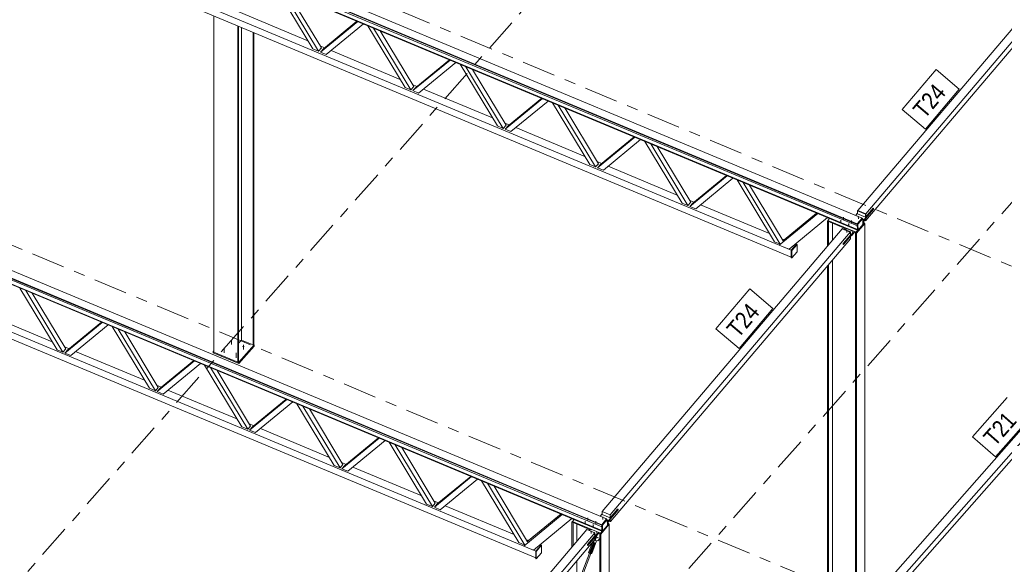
# Model space of a CAD drawing. Header units: millimetres. Extents: x -698 to 216, y -34 to 576.
# Tile 73 of 88: x -7 to 81, y 116 to 164. Entities that reach past the tile are written whole.
import ezdxf

# ---------------------------------------------------------------- set-up
doc = ezdxf.new("R2010")
doc.units = ezdxf.units.MM
for name, pattern in [('XKITLINE00', [0]), ('XKITLINE02', [4, 2, -2]), ('XKITLINE03', [6, 3, -1, 1, -1])]:
    doc.linetypes.add(name, pattern=pattern)
for name, color, linetype, lineweight in [('Element', 2, 'Continuous', 0), ('Spoina', 1, 'Continuous', 0), ('Znak elementu', 2, 'Continuous', 0), ('Śruba', 3, 'Continuous', 0)]:
    doc.layers.add(name, color=color, linetype=linetype, lineweight=lineweight)
doc.styles.add('ARIAL', font='ARIAL.TTF')

msp = doc.modelspace()

# ---------------------------------------------------------------- hatches: boundary and pattern name
at = {"layer": 'Śruba'}
for points in [[(66.317, 146.066), (66.306, 146.068), (66.295, 146.071), (66.286, 146.076), (66.279, 146.082), (66.273, 146.089), (66.27, 146.097), (66.269, 146.105), (66.27, 146.113), (66.273, 146.121), (66.278, 146.128), (66.285, 146.134), (66.294, 146.14), (66.304, 146.144), (66.315, 146.146), (66.326, 146.147), (66.337, 146.147), (66.348, 146.145), (66.359, 146.141), (66.368, 146.136), (66.375, 146.13), (66.38, 146.123), (66.384, 146.116), (66.385, 146.108), (66.384, 146.1), (66.381, 146.092), (66.376, 146.084), (66.369, 146.078), (66.36, 146.073), (66.35, 146.069), (66.339, 146.066), (66.328, 146.065)], [(67.882, 146.444), (67.871, 146.446), (67.861, 146.45), (67.852, 146.455), (67.844, 146.461), (67.839, 146.468), (67.835, 146.475), (67.834, 146.483), (67.835, 146.491), (67.838, 146.499), (67.843, 146.506), (67.85, 146.513), (67.859, 146.518), (67.869, 146.522), (67.88, 146.525), (67.891, 146.526), (67.903, 146.525), (67.914, 146.523), (67.924, 146.52), (67.933, 146.515), (67.94, 146.509), (67.946, 146.502), (67.949, 146.494), (67.951, 146.486), (67.95, 146.478), (67.947, 146.47), (67.941, 146.463), (67.934, 146.456), (67.926, 146.451), (67.916, 146.447), (67.905, 146.444), (67.893, 146.443)], [(68.167, 146.325), (68.156, 146.327), (68.146, 146.331), (68.137, 146.335), (68.129, 146.342), (68.124, 146.349), (68.12, 146.356), (68.119, 146.364), (68.12, 146.372), (68.123, 146.38), (68.128, 146.387), (68.135, 146.394), (68.144, 146.399), (68.154, 146.403), (68.165, 146.406), (68.176, 146.407), (68.188, 146.406), (68.199, 146.404), (68.209, 146.401), (68.218, 146.396), (68.225, 146.39), (68.231, 146.383), (68.234, 146.375), (68.236, 146.367), (68.235, 146.359), (68.232, 146.351), (68.226, 146.344), (68.219, 146.337), (68.211, 146.332), (68.201, 146.328), (68.19, 146.325), (68.178, 146.324)], [(66.845, 145.222), (66.834, 145.224), (66.824, 145.228), (66.815, 145.233), (66.807, 145.239), (66.802, 145.246), (66.798, 145.254), (66.797, 145.262), (66.798, 145.27), (66.801, 145.277), (66.806, 145.285), (66.813, 145.291), (66.822, 145.296), (66.832, 145.3), (66.843, 145.303), (66.854, 145.304), (66.866, 145.304), (66.877, 145.301), (66.887, 145.298), (66.896, 145.293), (66.903, 145.287), (66.909, 145.28), (66.912, 145.272), (66.914, 145.264), (66.913, 145.256), (66.91, 145.248), (66.904, 145.241), (66.897, 145.235), (66.889, 145.229), (66.879, 145.225), (66.868, 145.223), (66.856, 145.222)], [(67.029, 145.768), (67.018, 145.77), (67.008, 145.774), (66.999, 145.779), (66.991, 145.785), (66.986, 145.792), (66.982, 145.799), (66.981, 145.807), (66.982, 145.815), (66.985, 145.823), (66.99, 145.83), (66.997, 145.837), (67.006, 145.842), (67.016, 145.846), (67.027, 145.849), (67.038, 145.85), (67.05, 145.849), (67.061, 145.847), (67.071, 145.844), (67.08, 145.839), (67.087, 145.833), (67.093, 145.826), (67.096, 145.818), (67.098, 145.81), (67.097, 145.802), (67.094, 145.794), (67.088, 145.787), (67.081, 145.78), (67.073, 145.775), (67.063, 145.771), (67.052, 145.768), (67.04, 145.767)], [(67.13, 145.103), (67.119, 145.105), (67.109, 145.109), (67.1, 145.114), (67.092, 145.12), (67.087, 145.127), (67.083, 145.134), (67.082, 145.143), (67.083, 145.151), (67.086, 145.158), (67.091, 145.166), (67.098, 145.172), (67.107, 145.177), (67.117, 145.181), (67.128, 145.184), (67.139, 145.185), (67.151, 145.185), (67.162, 145.182), (67.172, 145.179), (67.181, 145.174), (67.188, 145.168), (67.194, 145.161), (67.197, 145.153), (67.199, 145.145), (67.198, 145.137), (67.195, 145.129), (67.189, 145.122), (67.182, 145.116), (67.174, 145.11), (67.164, 145.106), (67.153, 145.104), (67.141, 145.103)], [(13.268, 134.894), (13.259, 134.895), (13.25, 134.896), (13.242, 134.898), (13.234, 134.901), (13.226, 134.904), (13.219, 134.908), (13.212, 134.912), (13.206, 134.916), (13.201, 134.921), (13.196, 134.927), (13.192, 134.932), (13.189, 134.938), (13.187, 134.944), (13.186, 134.95), (13.185, 134.956), (13.186, 134.963), (13.187, 134.969), (13.189, 134.975), (13.192, 134.981), (13.196, 134.986), (13.201, 134.992), (13.206, 134.997), (13.212, 135.001), (13.219, 135.005), (13.226, 135.009), (13.234, 135.012), (13.242, 135.015), (13.25, 135.017), (13.259, 135.018), (13.268, 135.019), (13.277, 135.02), (13.286, 135.019), (13.295, 135.018), (13.304, 135.017), (13.312, 135.015), (13.32, 135.012), (13.328, 135.009), (13.335, 135.005), (13.342, 135.001), (13.348, 134.997), (13.353, 134.992), (13.358, 134.986), (13.362, 134.981), (13.365, 134.975), (13.367, 134.969), (13.368, 134.963), (13.369, 134.956), (13.368, 134.95), (13.367, 134.944), (13.365, 134.938), (13.362, 134.932), (13.358, 134.927), (13.353, 134.921), (13.348, 134.916), (13.342, 134.912), (13.335, 134.908), (13.328, 134.904), (13.32, 134.901), (13.312, 134.898), (13.304, 134.896), (13.295, 134.895), (13.286, 134.894), (13.277, 134.893)], [(43.62, 119.334), (43.609, 119.336), (43.599, 119.339), (43.59, 119.344), (43.583, 119.35), (43.577, 119.357), (43.574, 119.365), (43.572, 119.373), (43.573, 119.381), (43.576, 119.389), (43.582, 119.396), (43.589, 119.403), (43.597, 119.408), (43.607, 119.412), (43.618, 119.415), (43.63, 119.416), (43.641, 119.415), (43.652, 119.413), (43.662, 119.409), (43.671, 119.404), (43.679, 119.398), (43.684, 119.391), (43.688, 119.384), (43.689, 119.376), (43.688, 119.368), (43.685, 119.36), (43.68, 119.353), (43.673, 119.346), (43.664, 119.341), (43.654, 119.337), (43.643, 119.334), (43.632, 119.333)], [(44.333, 119.036), (44.322, 119.038), (44.311, 119.042), (44.303, 119.047), (44.295, 119.053), (44.29, 119.06), (44.286, 119.067), (44.285, 119.075), (44.286, 119.083), (44.289, 119.091), (44.294, 119.099), (44.301, 119.105), (44.31, 119.11), (44.32, 119.114), (44.331, 119.117), (44.342, 119.118), (44.354, 119.117), (44.365, 119.115), (44.375, 119.112), (44.384, 119.107), (44.391, 119.101), (44.397, 119.094), (44.4, 119.086), (44.401, 119.078), (44.4, 119.07), (44.397, 119.062), (44.392, 119.055), (44.385, 119.049), (44.376, 119.043), (44.366, 119.039), (44.355, 119.037), (44.344, 119.035)], [(45.186, 119.712), (45.175, 119.714), (45.164, 119.718), (45.155, 119.723), (45.148, 119.729), (45.143, 119.736), (45.139, 119.743), (45.138, 119.751), (45.139, 119.759), (45.142, 119.767), (45.147, 119.775), (45.154, 119.781), (45.163, 119.786), (45.173, 119.79), (45.184, 119.793), (45.195, 119.794), (45.207, 119.793), (45.218, 119.791), (45.228, 119.788), (45.237, 119.783), (45.244, 119.777), (45.25, 119.77), (45.253, 119.762), (45.254, 119.754), (45.253, 119.746), (45.25, 119.738), (45.245, 119.731), (45.238, 119.724), (45.229, 119.719), (45.219, 119.715), (45.208, 119.713), (45.197, 119.711)], [(45.471, 119.593), (45.46, 119.595), (45.449, 119.599), (45.44, 119.604), (45.433, 119.61), (45.428, 119.617), (45.424, 119.624), (45.423, 119.632), (45.424, 119.64), (45.427, 119.648), (45.432, 119.656), (45.439, 119.662), (45.448, 119.667), (45.458, 119.671), (45.469, 119.674), (45.48, 119.675), (45.491, 119.674), (45.502, 119.672), (45.513, 119.669), (45.522, 119.664), (45.529, 119.658), (45.535, 119.651), (45.538, 119.643), (45.539, 119.635), (45.538, 119.627), (45.535, 119.619), (45.53, 119.612), (45.523, 119.605), (45.514, 119.6), (45.504, 119.596), (45.493, 119.593), (45.482, 119.592)], [(44.149, 118.49), (44.138, 118.492), (44.127, 118.496), (44.118, 118.501), (44.111, 118.507), (44.105, 118.514), (44.102, 118.521), (44.101, 118.529), (44.102, 118.538), (44.105, 118.545), (44.11, 118.553), (44.117, 118.559), (44.126, 118.564), (44.136, 118.568), (44.147, 118.571), (44.158, 118.572), (44.169, 118.572), (44.18, 118.569), (44.191, 118.566), (44.2, 118.561), (44.207, 118.555), (44.213, 118.548), (44.216, 118.54), (44.217, 118.532), (44.216, 118.524), (44.213, 118.516), (44.208, 118.509), (44.201, 118.503), (44.192, 118.497), (44.182, 118.493), (44.171, 118.491), (44.16, 118.49)], [(44.434, 118.371), (44.423, 118.373), (44.412, 118.377), (44.403, 118.382), (44.396, 118.388), (44.39, 118.395), (44.387, 118.402), (44.386, 118.41), (44.387, 118.419), (44.39, 118.426), (44.395, 118.434), (44.402, 118.44), (44.411, 118.445), (44.421, 118.449), (44.432, 118.452), (44.443, 118.453), (44.454, 118.453), (44.465, 118.45), (44.476, 118.447), (44.485, 118.442), (44.492, 118.436), (44.497, 118.429), (44.501, 118.421), (44.502, 118.413), (44.501, 118.405), (44.498, 118.397), (44.493, 118.39), (44.486, 118.384), (44.477, 118.378), (44.467, 118.374), (44.456, 118.372), (44.445, 118.371)], [(44.721, 118), (44.728, 118.013), (44.736, 118.023), (44.743, 118.033), (44.751, 118.04), (44.758, 118.044), (44.765, 118.046), (44.77, 118.045), (44.775, 118.042), (44.778, 118.036), (44.78, 118.027), (44.78, 118.017), (44.779, 118.005), (44.776, 117.992), (44.772, 117.979), (44.767, 117.965), (44.761, 117.952), (44.754, 117.939), (44.747, 117.928), (44.739, 117.919), (44.732, 117.912), (44.724, 117.908), (44.718, 117.906), (44.712, 117.907), (44.708, 117.91), (44.705, 117.916), (44.703, 117.924), (44.702, 117.935), (44.704, 117.947), (44.706, 117.96), (44.71, 117.973), (44.715, 117.987)]]:
    msp.add_hatch(color=256, dxfattribs=at).paths.add_polyline_path(points, flags=17)

# ---------------------------------------------------------------- linework, layer by layer
at = {"layer": 'Element', "linetype": 'XKITLINE00', "lineweight": 0}
for p, q in [((67.803, 145.853), (-10.379, 178.51)), ((67.804, 145.806), (-10.378, 178.463)), ((-9.947, 179.019), (68.235, 146.362)), ((67.815, 145.335), (-10.367, 177.992)), ((67.816, 145.288), (-10.366, 177.945)), ((-10.162, 178.234), (67.807, 145.666)), ((-5.658, 171.741), (61.939, 143.506)), ((67.841, 147.037), (89.164, 172.151)), ((89.876, 171.854), (68.554, 146.74)), ((-5.658, 171.137), (61.936, 142.902)), ((89.89, 171.265), (68.567, 146.151)), ((19.431, 161.396), (16.122, 166.881)), ((19.949, 161.18), (16.64, 166.665)), ((17.224, 166.421), (20.208, 161.474)), ((12.869, 164.673), (18.998, 162.113)), ((10.636, 134.449), (10.636, 164.331)), ((20.121, 161.108), (23.43, 163.828)), ((20.38, 161.402), (23.364, 163.856)), ((23.948, 163.612), (20.639, 160.892)), ((12.774, 133.556), (12.774, 163.438)), ((12.845, 133.637), (12.845, 163.408)), ((13.094, 135.526), (13.094, 163.304)), ((14.129, 135.094), (14.129, 162.872)), ((14.2, 135.175), (14.2, 162.842)), ((27.633, 157.97), (24.324, 163.455)), ((28.151, 157.754), (24.842, 163.238)), ((25.426, 162.994), (28.41, 158.048)), ((19.949, 161.18), (19.431, 161.396)), ((20.208, 161.474), (19.949, 161.18)), ((20.1, 161.653), (20.488, 161.491)), ((20.121, 161.108), (20.38, 161.402)), ((20.639, 160.892), (20.121, 161.108)), ((21.072, 161.247), (27.2, 158.687)), ((28.323, 157.682), (31.632, 160.402)), ((28.583, 157.976), (31.567, 160.43)), ((32.15, 160.186), (28.841, 157.465)), ((35.835, 154.544), (32.526, 160.029)), ((36.353, 154.328), (33.044, 159.812)), ((33.629, 159.568), (36.613, 154.622)), ((28.151, 157.754), (27.633, 157.97)), ((28.41, 158.048), (28.151, 157.754)), ((28.302, 158.227), (28.691, 158.065)), ((28.323, 157.682), (28.583, 157.976)), ((28.841, 157.465), (28.323, 157.682)), ((29.274, 157.821), (35.403, 155.261)), ((36.525, 154.256), (39.834, 156.976)), ((36.785, 154.55), (39.769, 157.003)), ((40.352, 156.76), (37.043, 154.039)), ((44.038, 151.118), (40.729, 156.602)), ((44.556, 150.901), (41.247, 156.386)), ((41.831, 156.142), (44.815, 151.196)), ((36.505, 154.801), (36.893, 154.639)), ((36.353, 154.328), (35.835, 154.544)), ((36.613, 154.622), (36.353, 154.328)), ((36.525, 154.256), (36.785, 154.55)), ((37.043, 154.039), (36.525, 154.256)), ((37.476, 154.395), (43.605, 151.835)), ((44.728, 150.83), (48.037, 153.55)), ((44.987, 151.124), (47.971, 153.577)), ((48.555, 153.334), (45.246, 150.613)), ((52.24, 147.692), (48.931, 153.176)), ((-32.643, 152.287), (45.539, 119.631)), ((52.758, 147.475), (49.449, 152.96)), ((50.033, 152.716), (53.017, 147.77)), ((45.107, 119.121), (-33.075, 151.778)), ((45.108, 119.074), (-33.074, 151.731)), ((-32.858, 151.502), (45.111, 118.934)), ((44.707, 151.375), (45.095, 151.213)), ((45.119, 118.603), (-33.063, 151.26)), ((45.12, 118.556), (-33.062, 151.213)), ((44.556, 150.901), (44.038, 151.118)), ((44.815, 151.196), (44.556, 150.901)), ((44.728, 150.83), (44.987, 151.124)), ((45.246, 150.613), (44.728, 150.83)), ((45.678, 150.969), (51.807, 148.409)), ((52.93, 147.403), (56.239, 150.124)), ((53.19, 147.698), (56.174, 150.151)), ((56.757, 149.907), (53.448, 147.187)), ((60.442, 144.266), (57.133, 149.75)), ((60.96, 144.05), (57.651, 149.534)), ((61.219, 144.344), (58.235, 149.29)), ((52.909, 147.949), (53.297, 147.786)), ((52.758, 147.475), (52.24, 147.692)), ((53.017, 147.77), (52.758, 147.475)), ((52.93, 147.403), (53.19, 147.698)), ((53.448, 147.187), (52.93, 147.403)), ((53.881, 147.543), (60.01, 144.983)), ((67.824, 147.017), (67.841, 147.037)), ((68.536, 146.719), (67.824, 147.017)), ((67.824, 147.017), (67.83, 146.752)), ((68.554, 146.74), (67.841, 147.037)), ((68.554, 146.74), (67.841, 147.037)), ((69.243, 147.223), (68.427, 146.261)), ((68.428, 146.203), (69.245, 147.164)), ((69.208, 147.238), (68.56, 146.475)), ((69.208, 147.238), (69.243, 147.223)), ((69.245, 147.164), (69.243, 147.223)), ((64.29, 146.761), (60.873, 143.951)), ((61.306, 144.442), (64.182, 146.806)), ((65.154, 146.4), (61.737, 143.591)), ((64.29, 146.761), (65.154, 146.4)), ((64.29, 146.761), (64.29, 146.761)), ((65.154, 146.4), (65.154, 146.4)), ((65.157, 146.097), (65.191, 146.137)), ((65.157, 146.097), (65.247, 146.059)), ((65.157, 143.875), (65.157, 146.097)), ((65.191, 146.141), (65.344, 146.321)), ((65.191, 146.141), (65.193, 146.082)), ((65.191, 146.141), (67.685, 145.099)), ((65.193, 146.082), (66.722, 145.443)), ((65.247, 146.059), (65.247, 146.059)), ((65.247, 143.982), (65.247, 146.059)), ((67.656, 146.604), (67.829, 146.807)), ((68.235, 146.362), (67.803, 145.853)), ((67.803, 145.836), (68.235, 146.345)), ((67.83, 146.752), (68.542, 146.454)), ((68.292, 146.321), (67.86, 145.812)), ((68.235, 146.345), (68.235, 146.362)), ((68.235, 146.345), (68.292, 146.321)), ((68.305, 145.791), (68.292, 146.321)), ((68.427, 146.261), (68.294, 146.237)), ((68.296, 146.178), (68.428, 146.203)), ((68.536, 146.33), (68.299, 146.05)), ((68.315, 146.009), (68.537, 146.271)), ((68.428, 146.203), (68.427, 146.261)), ((68.453, 146.171), (68.55, 146.131)), ((68.536, 146.719), (68.554, 146.74)), ((68.542, 146.454), (68.536, 146.719)), ((68.537, 146.271), (68.536, 146.33)), ((68.542, 146.454), (68.56, 146.475)), ((68.55, 146.131), (68.545, 146.34)), ((68.55, 146.131), (68.567, 146.151)), ((68.56, 146.475), (68.554, 146.74)), ((68.56, 146.475), (68.554, 146.74)), ((68.567, 146.151), (68.562, 146.361)), ((68.567, 146.151), (68.562, 146.361)), ((45.145, 120.306), (66.467, 145.419)), ((65.597, 144.394), (65.597, 145.913)), ((66.484, 145.439), (66.467, 145.419)), ((67.179, 145.121), (66.467, 145.419)), ((66.467, 145.419), (67.179, 145.121)), ((66.484, 145.439), (67.197, 145.141)), ((66.641, 145.374), (66.892, 145.42)), ((66.667, 145.378), (66.759, 145.486)), ((66.759, 145.486), (67.542, 145.159)), ((66.892, 145.42), (67.32, 145.241)), ((67.32, 145.241), (67.39, 145.04)), ((67.685, 145.099), (67.848, 145.292)), ((68.421, 145.906), (67.686, 145.04)), ((68.456, 145.891), (67.722, 145.025)), ((67.803, 145.853), (67.804, 145.806)), ((67.816, 145.306), (67.803, 145.836)), ((67.86, 145.812), (67.803, 145.836)), ((67.816, 145.288), (67.815, 145.335)), ((67.873, 145.282), (67.816, 145.306)), ((67.827, 145.301), (67.816, 145.288)), ((67.873, 145.282), (67.86, 145.812)), ((68.305, 145.791), (67.873, 145.282)), ((68.299, 146.015), (68.419, 145.965)), ((68.304, 145.829), (68.419, 145.965)), ((68.419, 145.965), (68.421, 145.906)), ((68.421, 145.906), (68.456, 145.891)), ((68.456, 145.891), (68.456, 76.748)), ((-28.354, 145.009), (39.242, 116.774)), ((-28.354, 144.405), (39.24, 116.171)), ((45.857, 120.008), (67.179, 145.121)), ((67.193, 144.532), (45.871, 119.419)), ((61.112, 144.522), (61.305, 144.441)), ((61.219, 144.344), (61.306, 144.442)), ((67.186, 144.856), (66.537, 144.093)), ((67.39, 145.04), (66.573, 144.078)), ((67.391, 144.981), (66.574, 144.019)), ((67.179, 145.121), (67.197, 145.141)), ((67.186, 144.856), (67.179, 145.121)), ((67.179, 145.121), (67.186, 144.856)), ((67.186, 144.856), (67.203, 144.876)), ((67.188, 144.742), (67.193, 144.532)), ((67.193, 144.532), (67.188, 144.742)), ((67.21, 144.553), (67.193, 144.532)), ((67.197, 145.141), (67.203, 144.876)), ((67.205, 144.762), (67.21, 144.553)), ((67.284, 144.795), (67.246, 144.81)), ((67.542, 145.159), (67.283, 144.854)), ((67.284, 144.795), (67.283, 144.854)), ((67.544, 145.1), (67.284, 144.795)), ((67.391, 144.981), (67.39, 145.04)), ((67.544, 145.1), (67.542, 145.159)), ((67.544, 145.1), (67.686, 145.04)), ((67.631, 145.063), (67.631, 145.063)), ((67.631, 145.063), (67.722, 145.025)), ((67.631, 75.953), (67.631, 145.063)), ((67.686, 145.04), (67.685, 145.099)), ((67.722, 145.025), (67.722, 75.915)), ((60.96, 144.049), (60.442, 144.266)), ((60.873, 143.951), (60.96, 144.049)), ((61.737, 143.591), (60.873, 143.951)), ((62.412, 144.043), (61.936, 143.504)), ((61.936, 142.839), (61.936, 143.504)), ((61.936, 143.504), (61.979, 143.486)), ((62.455, 144.025), (61.979, 143.486)), ((61.979, 143.486), (61.979, 142.821)), ((62.277, 144.035), (62.371, 143.996)), ((62.455, 144.025), (62.412, 144.043)), ((62.455, 143.36), (62.455, 144.025)), ((66.537, 144.093), (66.539, 144.034)), ((66.573, 144.078), (66.537, 144.093)), ((66.574, 144.019), (66.539, 144.034)), ((66.574, 144.019), (66.573, 144.078)), ((61.979, 142.821), (61.936, 142.839)), ((61.979, 142.821), (62.455, 143.36)), ((65.597, 110.544), (65.597, 142.653)), ((65.157, 108.078), (65.157, 142.134)), ((65.247, 108.181), (65.247, 142.241)), ((-3.266, 134.664), (-6.574, 140.149)), ((-2.748, 134.448), (-6.057, 139.933)), ((-5.472, 139.689), (-2.488, 134.742)), ((-9.827, 137.942), (-3.698, 135.382)), ((-2.575, 134.376), (0.733, 137.096)), ((-2.316, 134.67), (0.668, 137.124)), ((1.251, 136.88), (-2.057, 134.16)), ((4.937, 131.238), (1.628, 136.723)), ((5.455, 131.022), (2.146, 136.507)), ((2.73, 136.263), (5.714, 131.316)), ((89.431, 135.615), (68.456, 111.821)), ((-2.488, 134.742), (-2.748, 134.448)), ((-2.596, 134.921), (-2.208, 134.759)), ((12.845, 135.243), (13.094, 135.526)), ((14.237, 135.106), (12.88, 133.566)), ((14.237, 134.985), (12.88, 133.445)), ((13.094, 135.526), (14.129, 135.094)), ((14.129, 135.094), (14.2, 135.175)), ((14.166, 135.135), (14.237, 135.106)), ((14.237, 134.985), (14.237, 135.106)), ((68.456, 110.716), (90.144, 135.317)), ((90.144, 134.713), (68.456, 110.111)), ((-2.748, 134.448), (-3.266, 134.664)), ((-2.575, 134.376), (-2.316, 134.67)), ((-2.057, 134.16), (-2.575, 134.376)), ((-1.625, 134.515), (4.504, 131.955)), ((10.6, 134.518), (10.636, 134.56)), ((10.6, 134.397), (10.6, 134.518)), ((10.6, 134.518), (10.636, 134.503)), ((12.88, 133.445), (10.6, 134.397)), ((10.636, 134.449), (12.774, 133.556)), ((5.627, 130.95), (8.936, 133.67)), ((5.886, 131.244), (8.87, 133.698)), ((9.454, 133.454), (6.145, 130.734)), ((13.139, 127.812), (9.83, 133.297)), ((13.657, 127.596), (10.348, 133.08)), ((12.774, 133.556), (12.845, 133.637)), ((12.808, 133.596), (12.88, 133.566)), ((12.88, 133.566), (12.88, 133.445)), ((10.932, 132.836), (13.916, 127.89)), ((5.455, 131.022), (4.937, 131.238)), ((5.714, 131.316), (5.455, 131.022)), ((5.606, 131.495), (5.994, 131.333)), ((5.627, 130.95), (5.886, 131.244)), ((6.145, 130.734), (5.627, 130.95)), ((6.577, 131.089), (12.706, 128.529)), ((13.829, 127.524), (17.138, 130.244)), ((14.089, 127.818), (17.073, 130.271)), ((17.656, 130.028), (14.347, 127.307)), ((21.341, 124.386), (18.032, 129.871)), ((21.859, 124.17), (18.55, 129.654)), ((19.135, 129.41), (22.119, 124.464)), ((13.657, 127.596), (13.139, 127.812)), ((13.916, 127.89), (13.657, 127.596)), ((13.808, 128.069), (14.197, 127.907)), ((13.829, 127.524), (14.089, 127.818)), ((14.347, 127.307), (13.829, 127.524)), ((14.78, 127.663), (20.909, 125.103)), ((22.031, 124.098), (25.34, 126.818)), ((22.291, 124.392), (25.275, 126.845)), ((25.858, 126.602), (22.549, 123.881)), ((29.544, 120.96), (26.235, 126.444)), ((30.062, 120.743), (26.753, 126.228)), ((27.337, 125.984), (30.321, 121.038)), ((21.859, 124.17), (21.341, 124.386)), ((22.119, 124.464), (21.859, 124.17)), ((22.011, 124.643), (22.399, 124.481)), ((22.031, 124.098), (22.291, 124.392)), ((22.982, 124.237), (29.111, 121.677)), ((22.549, 123.881), (22.031, 124.098)), ((30.234, 120.672), (33.543, 123.392)), ((30.493, 120.966), (33.477, 123.419)), ((34.061, 123.176), (30.752, 120.455)), ((37.746, 117.534), (34.437, 123.018)), ((38.264, 117.318), (34.955, 122.802)), ((38.523, 117.612), (35.539, 122.558)), ((30.062, 120.743), (29.544, 120.96)), ((30.321, 121.038), (30.062, 120.743)), ((30.213, 121.217), (30.601, 121.055)), ((30.234, 120.672), (30.493, 120.966)), ((31.184, 120.811), (37.313, 118.251)), ((30.752, 120.455), (30.234, 120.672)), ((41.594, 120.029), (38.177, 117.219)), ((38.609, 117.71), (41.485, 120.074)), ((42.457, 119.668), (41.594, 120.029)), ((41.594, 120.029), (41.594, 120.029)), ((44.96, 119.872), (45.132, 120.075)), ((45.128, 120.285), (45.145, 120.306)), ((45.84, 119.988), (45.128, 120.285)), ((45.128, 120.285), (45.134, 120.02)), ((45.134, 120.02), (45.846, 119.723)), ((45.145, 120.306), (45.857, 120.008)), ((45.857, 120.008), (45.145, 120.306)), ((46.547, 120.491), (45.73, 119.53)), ((45.732, 119.471), (46.548, 120.433)), ((45.84, 119.988), (45.857, 120.008)), ((45.846, 119.723), (45.84, 119.988)), ((45.863, 119.743), (45.857, 120.008)), ((45.863, 119.743), (45.857, 120.008)), ((46.511, 120.506), (45.863, 119.743)), ((46.511, 120.506), (46.547, 120.491)), ((46.548, 120.433), (46.547, 120.491)), ((42.457, 119.668), (39.04, 116.859)), ((42.457, 119.668), (42.457, 119.668)), ((42.46, 119.365), (42.495, 119.405)), ((42.46, 119.365), (42.551, 119.327)), ((42.46, 117.142), (42.46, 119.365)), ((42.495, 119.409), (42.647, 119.589)), ((42.495, 119.409), (42.496, 119.35)), ((42.495, 119.409), (44.988, 118.367)), ((42.496, 119.35), (44.026, 118.711)), ((42.551, 119.327), (42.551, 119.327)), ((42.551, 117.249), (42.551, 119.327)), ((42.901, 117.662), (42.901, 119.181)), ((45.724, 119.174), (44.99, 118.309)), ((45.76, 119.159), (45.025, 118.293)), ((45.539, 119.631), (45.107, 119.121)), ((45.107, 119.104), (45.539, 119.613)), ((45.107, 119.121), (45.108, 119.074)), ((45.119, 118.574), (45.107, 119.104)), ((45.164, 119.08), (45.107, 119.104)), ((45.596, 119.589), (45.164, 119.08)), ((45.176, 118.55), (45.164, 119.08)), ((45.608, 119.059), (45.176, 118.55)), ((45.539, 119.613), (45.539, 119.631)), ((45.539, 119.613), (45.596, 119.589)), ((45.608, 119.059), (45.596, 119.589)), ((45.73, 119.53), (45.598, 119.505)), ((45.599, 119.446), (45.732, 119.471)), ((45.84, 119.598), (45.602, 119.318)), ((45.603, 119.283), (45.723, 119.233)), ((45.607, 119.097), (45.723, 119.233)), ((45.618, 119.277), (45.841, 119.539)), ((45.723, 119.233), (45.724, 119.174)), ((45.724, 119.174), (45.76, 119.159)), ((45.732, 119.471), (45.73, 119.53)), ((45.756, 119.439), (45.853, 119.399)), ((45.76, 119.159), (45.76, 51.002)), ((45.841, 119.539), (45.84, 119.598)), ((45.846, 119.723), (45.863, 119.743)), ((45.853, 119.399), (45.849, 119.608)), ((45.853, 119.399), (45.871, 119.419)), ((45.871, 119.419), (45.866, 119.629)), ((45.871, 119.419), (45.866, 119.629)), ((22.448, 93.558), (43.771, 118.686)), ((23.161, 93.26), (44.483, 118.389)), ((43.788, 118.707), (43.771, 118.686)), ((44.483, 118.389), (43.771, 118.686)), ((43.771, 118.686), (44.483, 118.389)), ((43.788, 118.707), (44.5, 118.409)), ((44.489, 118.124), (43.841, 117.36)), ((44.693, 118.308), (43.877, 117.345)), ((44.695, 118.249), (43.878, 117.286)), ((43.944, 118.641), (44.196, 118.688)), ((43.971, 118.646), (44.062, 118.754)), ((44.062, 118.754), (44.846, 118.427)), ((44.196, 118.688), (44.623, 118.509)), ((44.483, 118.389), (44.5, 118.409)), ((44.489, 118.124), (44.483, 118.389)), ((44.483, 118.389), (44.489, 118.124)), ((44.489, 118.124), (44.506, 118.144)), ((44.5, 118.409), (44.506, 118.144)), ((44.511, 117.94), (44.561, 118.074)), ((44.711, 118.207), (44.527, 117.721)), ((44.588, 118.063), (44.55, 118.078)), ((44.846, 118.427), (44.587, 118.121)), ((44.588, 118.063), (44.587, 118.121)), ((44.847, 118.368), (44.588, 118.063)), ((44.623, 118.509), (44.693, 118.308)), ((44.695, 118.249), (44.693, 118.308)), ((44.847, 118.368), (44.846, 118.427)), ((44.847, 118.368), (44.99, 118.309)), ((44.935, 118.332), (44.935, 118.331)), ((44.935, 118.331), (45.025, 118.293)), ((44.935, 50.206), (44.935, 118.331)), ((44.988, 118.367), (45.152, 118.56)), ((44.99, 118.309), (44.988, 118.367)), ((45.025, 118.293), (45.025, 50.169)), ((45.12, 118.556), (45.119, 118.603)), ((45.176, 118.55), (45.119, 118.574)), ((45.131, 118.569), (45.12, 118.556)), ((44.497, 117.8), (23.174, 92.672)), ((33.403, 88.089), (44.485, 117.502)), ((38.263, 117.318), (37.746, 117.534)), ((38.177, 117.219), (38.263, 117.318)), ((39.04, 116.859), (38.177, 117.219)), ((38.415, 117.79), (38.609, 117.71)), ((38.523, 117.612), (38.609, 117.71)), ((39.716, 117.311), (39.24, 116.772)), ((39.758, 117.293), (39.283, 116.754)), ((39.581, 117.304), (39.675, 117.265)), ((39.758, 117.293), (39.716, 117.311)), ((39.758, 116.628), (39.758, 117.293)), ((43.841, 117.36), (43.842, 117.301)), ((43.877, 117.345), (43.841, 117.36)), ((43.878, 117.286), (43.842, 117.301)), ((43.878, 117.286), (43.877, 117.345)), ((43.924, 116.626), (44.262, 117.523)), ((44.44, 117.733), (44.009, 116.59)), ((44.089, 116.578), (44.44, 117.511)), ((44.491, 117.503), (44.14, 116.571)), ((44.219, 116.558), (44.65, 117.702)), ((44.44, 117.511), (44.491, 117.503)), ((44.459, 117.506), (44.45, 117.509)), ((44.455, 117.751), (44.527, 117.721)), ((44.48, 117.501), (44.459, 117.506)), ((44.485, 117.502), (44.48, 117.501)), ((44.481, 117.504), (44.485, 117.502)), ((44.492, 118.01), (44.497, 117.8)), ((44.497, 117.8), (44.492, 118.01)), ((44.514, 117.821), (44.497, 117.8)), ((44.509, 118.03), (44.514, 117.821)), ((44.527, 117.721), (44.75, 117.687)), ((44.75, 117.687), (44.935, 117.897)), ((33.291, 88.166), (44.001, 116.594)), ((39.24, 116.107), (39.24, 116.772)), ((39.24, 116.772), (39.283, 116.754)), ((39.283, 116.754), (39.283, 116.089)), ((39.283, 116.089), (39.758, 116.628)), ((43.924, 116.626), (44.009, 116.59)), ((44.009, 116.59), (44.089, 116.578)), ((44.135, 116.573), (44.14, 116.571)), ((44.14, 116.571), (44.219, 116.558)), ((39.283, 116.089), (39.24, 116.107)), ((42.901, 113.673), (42.901, 115.92))]:
    msp.add_line(p, q, dxfattribs=at)
at = {"layer": 'Spoina', "linetype": 'XKITLINE03', "lineweight": 0}
for p, q in [((-87.878, 21.945), (112.715, 249.492)), ((29.046, 88.236), (155.46, 231.637)), ((-0.632, 176.396), (129.155, 122.184)), ((-22.066, 150.123), (106.459, 96.438))]:
    msp.add_line(p, q, dxfattribs=at)
at = {"layer": 'Znak elementu', "linetype": 'XKITLINE00', "lineweight": 0}
for p, q in [((71.791, 156.015), (74.798, 159.557)), ((76.856, 157.81), (74.798, 159.557)), ((73.849, 154.268), (76.856, 157.81)), ((73.849, 154.268), (71.791, 156.015)), ((55.241, 136.523), (58.249, 140.065)), ((60.307, 138.318), (58.249, 140.065)), ((57.299, 134.776), (60.307, 138.318)), ((57.299, 134.776), (55.241, 136.523)), ((78.042, 126.929), (81.115, 130.415)), ((80.067, 125.144), (83.14, 128.629)), ((80.067, 125.144), (78.042, 126.929))]:
    msp.add_line(p, q, dxfattribs=at)
at = {"layer": 'Śruba', "linetype": 'XKITLINE00', "lineweight": 0}
for p, q in [((66.325, 146.171), (66.331, 145.935)), ((67.891, 146.544), (67.896, 146.308)), ((68.176, 146.424), (68.181, 146.189)), ((66.854, 145.322), (66.859, 145.086)), ((67.038, 145.873), (67.043, 145.638)), ((67.139, 145.203), (67.144, 144.967)), ((13.277, 134.678), (13.277, 135.114)), ((45.195, 119.812), (45.2, 119.576)), ((43.629, 119.439), (43.635, 119.204)), ((44.342, 119.142), (44.347, 118.906)), ((45.48, 119.693), (45.485, 119.457)), ((44.158, 118.59), (44.163, 118.354)), ((44.443, 118.471), (44.448, 118.235)), ((44.495, 118.079), (44.816, 117.945))]:
    msp.add_line(p, q, dxfattribs=at)
at = {"layer": 'Śruba', "linetype": 'XKITLINE02', "lineweight": 0}
for p, q in [((66.567, 146.456), (66.573, 146.221)), ((67.28, 146.159), (67.285, 145.923)), ((12.208, 135.125), (12.208, 135.56)), ((11.56, 134.389), (11.56, 134.824)), ((12.628, 133.943), (12.628, 134.378)), ((43.871, 119.724), (43.877, 119.489)), ((44.584, 119.427), (44.589, 119.191))]:
    msp.add_line(p, q, dxfattribs=at)

# ---------------------------------------------------------------- texts
at = {"layer": 'Znak elementu', "style": 'ARIAL', "width": 0.85}
for s, rotation, p in [('T24', 49.66971, (73.78, 155.113)), ('T24', 49.66971, (57.23, 135.621)), ('T21', 48.60401, (80.014, 125.991))]:
    msp.add_text(s, height=1.5, rotation=rotation, dxfattribs=at).set_placement(p)

doc.saveas('drawing.dxf')
